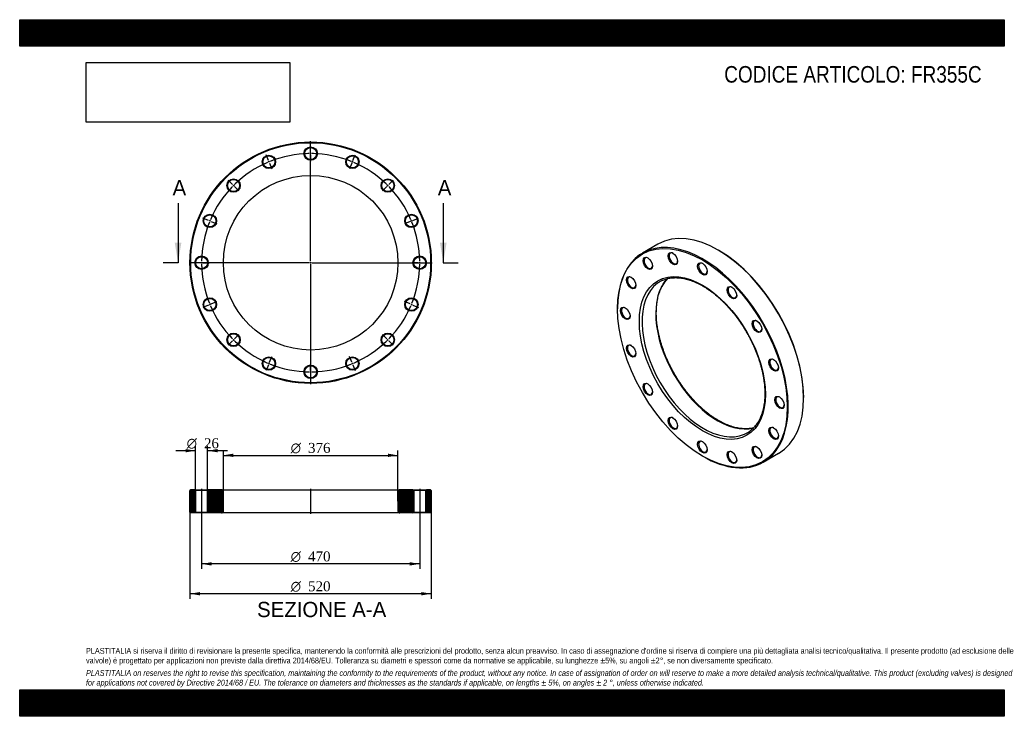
# Model space of a CAD drawing. Header units: millimetres. Extents: x 0 to 2121, y 0 to 1500.
import ezdxf
from ezdxf.enums import TextEntityAlignment as Align
from ezdxf.lldxf.tags import DXFTag

# ---------------------------------------------------------------- set-up
doc = ezdxf.new("R2010")
doc.units = ezdxf.units.MM
doc.header["$LTSCALE"] = 7.142857
for name, color, linetype in [('Default', 7, 'Continuous'), ('DV2_Default', 7, 'Continuous'), ('DV3_Default', 7, 'Continuous'), ('FR355C', 7, 'Continuous')]:
    doc.layers.add(name, color=color, linetype=linetype)
doc.styles.add('SEACAD_Solid_Edge_ANSI', font='seans.ttf')
doc.styles.add('SEACAD_Solid_Edge_ANSI1_Symbols', font='semeca1.ttf')
doc.styles.add('SEACAD_Times_New_Roman', font='times.ttf')
tags = doc.linetypes.add('CENTER2', pattern=[28.575, 19.05, -3.175, 3.175, -3.175]).pattern_tags.tags
tags[10:11] = [DXFTag(74, 4), DXFTag(75, 0), DXFTag(340, '0'), DXFTag(46, 0.0), DXFTag(50, 0.0), DXFTag(44, 0.0), DXFTag(45, 0.0)]
tags[8:9] = [DXFTag(74, 4), DXFTag(75, 0), DXFTag(340, '0'), DXFTag(46, 0.0), DXFTag(50, 0.0), DXFTag(44, 0.0), DXFTag(45, 0.0)]
tags[6:7] = [DXFTag(74, 4), DXFTag(75, 0), DXFTag(340, '0'), DXFTag(46, 0.0), DXFTag(50, 0.0), DXFTag(44, 0.0), DXFTag(45, 0.0)]
tags[4:5] = [DXFTag(74, 4), DXFTag(75, 0), DXFTag(340, '0'), DXFTag(46, 0.0), DXFTag(50, 0.0), DXFTag(44, 0.0), DXFTag(45, 0.0)]
tags = doc.linetypes.add('HIDDEN2', pattern=[4.7625, 3.175, -1.5875]).pattern_tags.tags
tags[6:7] = [DXFTag(74, 4), DXFTag(75, 0), DXFTag(340, '0'), DXFTag(46, 0.0), DXFTag(50, 0.0), DXFTag(44, 0.0), DXFTag(45, 0.0)]
tags[4:5] = [DXFTag(74, 4), DXFTag(75, 0), DXFTag(340, '0'), DXFTag(46, 0.0), DXFTag(50, 0.0), DXFTag(44, 0.0), DXFTag(45, 0.0)]
picture_1 = doc.add_image_def('image1.jpg', size_in_pixel=(4302, 1260))

# ---------------------------------------------------------------- blocks, each defined once
blk = doc.blocks.new('SE')
at = {"layer": 'FR355C', "color": 7, "linetype": 'Continuous'}
for p, q in [((1375.2, 1016.6), (1342, 997.4)), ((1506.3, 1003.1), (1505.2, 1003.7)), ((1288.1, 878.4), (1288.1, 877.2)), ((1689.1, 685.3), (1689.1, 686.5)), ((1470.9, 560.6), (1472, 559.9)), ((1602, 547.1), (1635.2, 566.3))]:
    blk.add_line(p, q, dxfattribs=at)
for centre, major_axis, start_param, end_param in [((1505.2, 791.4), (-130, 225.2), 3.141593, 6.283185), ((1472, 772.2), (130, -225.2), 0, 3.926991), ((1408.4, 986.2), (-6.5, 11.3), 0, 3.870845), ((1408.4, 986.2), (-6.5, 11.3), 5.553933, 6.283185), ((1506.3, 792), (129.3, -223.9), 0.785398, 2.356194), ((1354.5, 975.8), (-6.5, 11.3), 0, 3.870845), ((1354.5, 975.8), (-6.5, 11.3), 5.553933, 6.283185), ((1472, 964.1), (-6.5, 11.3), 5.553933, 6.283185), ((1472, 964.1), (-6.5, 11.3), 0, 3.870845), ((1318.5, 934.3), (-6.5, 11.3), 0, 3.870845), ((1318.5, 934.3), (-6.5, 11.3), 5.553933, 6.283185), ((1503.4, 790.4), (94, -162.8), 3.300068, 6.1254), ((1473.7, 773.3), (-94, 162.8), 0, 0.062868), ((1473.7, 773.3), (-94, 162.8), 6.22506, 6.283185), ((1473.7, 773.3), (-94, 162.8), 0.062868, 3.075579), ((1535.6, 912.8), (-6.5, 11.3), 0, 3.870845), ((1535.6, 912.8), (-6.5, 11.3), 5.553933, 6.283185), ((1305.8, 868.2), (-6.5, 11.3), 0, 3.870845), ((1305.8, 868.2), (-6.5, 11.3), 5.553933, 6.283185), ((1589.5, 840.1), (-6.5, 11.3), 0, 3.870845), ((1589.5, 840.1), (-6.5, 11.3), 5.553933, 6.283185), ((1318.5, 787.4), (-6.5, 11.3), 0, 3.870845), ((1318.5, 787.4), (-6.5, 11.3), 5.553933, 6.283185), ((1625.5, 757), (-6.5, 11.3), 0, 3.870845), ((1625.5, 757), (-6.5, 11.3), 5.553933, 6.283185), ((1354.5, 704.4), (-6.5, 11.3), 0, 3.870845), ((1354.5, 704.4), (-6.5, 11.3), 5.553933, 6.283185), ((1638.2, 676.3), (-6.5, 11.3), 0, 3.870845), ((1638.2, 676.3), (-6.5, 11.3), 5.553933, 6.283185), ((1408.4, 631.7), (-6.5, 11.3), 0, 3.870845), ((1408.4, 631.7), (-6.5, 11.3), 5.553933, 6.283185), ((1625.5, 610.2), (-6.5, 11.3), 0, 3.870845), ((1625.5, 610.2), (-6.5, 11.3), 5.553933, 6.283185), ((1473.7, 773.3), (-94, 162.8), 3.075579, 3.201185), ((1472, 580.4), (-6.5, 11.3), 0, 3.870845), ((1472, 580.4), (-6.5, 11.3), 5.553933, 6.283185), ((1589.5, 568.7), (-6.5, 11.3), 0, 3.870845), ((1589.5, 568.7), (-6.5, 11.3), 5.553933, 6.283185), ((1472, 772.2), (130, -225.2), 5.497787, 6.283185), ((1535.6, 558.2), (-6.5, 11.3), 0, 3.870845), ((1535.6, 558.2), (-6.5, 11.3), 5.553933, 6.283185)]:
    blk.add_ellipse(centre, major_axis=major_axis, ratio=0.57735, start_param=start_param, end_param=end_param, dxfattribs=at)
for centre, major_axis in [((1470.9, 771.6), (-129.3, 223.9)), ((1407.3, 985.6), (7.3, -12.6)), ((1353.4, 975.1), (7.3, -12.6)), ((1470.9, 963.5), (7.3, -12.6)), ((1470.9, 771.6), (96, -166.3)), ((1317.4, 933.7), (7.3, -12.6)), ((1534.5, 912.2), (7.3, -12.6)), ((1304.7, 867.6), (7.3, -12.6)), ((1588.4, 839.5), (7.3, -12.6)), ((1317.4, 786.8), (7.3, -12.6)), ((1624.4, 756.4), (7.3, -12.6)), ((1353.4, 703.8), (7.3, -12.6)), ((1637.1, 675.7), (7.3, -12.6)), ((1407.3, 631.1), (7.3, -12.6)), ((1624.4, 609.6), (7.3, -12.6)), ((1470.9, 579.7), (7.3, -12.6)), ((1588.4, 568.1), (7.3, -12.6)), ((1534.5, 557.6), (7.3, -12.6))]:
    blk.add_ellipse(centre, major_axis=major_axis, ratio=0.57735, dxfattribs=at)
for points, knots in [([(1505.4, 637.1), (1504.4, 637.7), (1501.7, 639.3), (1496.9, 642.3), (1491.4, 646), (1485.9, 650), (1480.3, 654.3), (1474.9, 658.8), (1469.5, 663.6), (1464.1, 668.5), (1458.8, 673.7), (1453.6, 679.1), (1448.5, 684.7), (1443.4, 690.5), (1438.5, 696.5), (1433.7, 702.6), (1429, 708.9), (1424.5, 715.4), (1420.1, 722), (1415.8, 728.7), (1411.7, 735.5), (1407.8, 742.4), (1404.1, 749.4), (1400.5, 756.5), (1397.1, 763.6), (1393.9, 770.8), (1390.9, 778), (1388.1, 785.2), (1385.5, 792.5), (1383.1, 799.7), (1380.9, 807), (1379, 814.2), (1377.3, 821.3), (1375.8, 828.4), (1374.5, 835.4), (1373.5, 842.4), (1372.7, 849.2), (1372.1, 856), (1371.7, 862.6), (1371.6, 869.1), (1371.8, 875.4), (1372.1, 881.6), (1372.7, 887.7), (1373.5, 893.5), (1374.6, 899.2), (1375.9, 904.6), (1377.3, 909.9), (1379.1, 914.9), (1381, 919.8), (1383.1, 924.4), (1385.5, 928.7), (1388, 932.8), (1390.8, 936.7), (1393.4, 939.9), (1395.1, 941.8), (1395.8, 942.5)], [0, 0, 0, 0, 0.0095928, 0.0278572, 0.0461256, 0.0643973, 0.0826726, 0.1009519, 0.1192353, 0.1375229, 0.1558144, 0.1741097, 0.1924085, 0.2107106, 0.2290156, 0.2473232, 0.265633, 0.2839446, 0.3022577, 0.3205718, 0.3388866, 0.3572017, 0.3755167, 0.393831, 0.4121443, 0.4304561, 0.4487662, 0.467074, 0.4853793, 0.5036816, 0.5219805, 0.5402758, 0.558567, 0.576854, 0.5951365, 0.6134142, 0.6316872, 0.6499554, 0.6682192, 0.6864788, 0.7047349, 0.7229886, 0.7412411, 0.7594938, 0.7777488, 0.7960089, 0.8142777, 0.8325595, 0.8508594, 0.8691832, 0.8875373, 0.9059284, 0.9243628, 0.9428458, 0.9550527, 0.9550527, 0.9550527, 0.9550527]), ([(1385.1, 938.8), (1385.4, 938.9), (1386.8, 939.6), (1390, 940.8), (1394.3, 942.2), (1398.8, 943.2), (1403.4, 944), (1408.2, 944.4), (1413, 944.6), (1418, 944.4), (1423.1, 944), (1428.3, 943.2), (1433.5, 942.2), (1438.8, 940.8), (1444.2, 939.2), (1449.6, 937.2), (1455.1, 935), (1460.7, 932.5), (1466.2, 929.7), (1471.8, 926.6), (1477.3, 923.2), (1482.9, 919.6), (1488.4, 915.7), (1494, 911.6), (1499.5, 907.2), (1504.9, 902.6), (1510.3, 897.8), (1515.6, 892.7), (1520.9, 887.4), (1526.1, 881.9), (1531.1, 876.2), (1536.1, 870.3), (1541, 864.3), (1545.7, 858), (1550.3, 851.7), (1554.8, 845.2), (1559.2, 838.5), (1563.3, 831.8), (1567.3, 824.9), (1571.2, 817.9), (1574.9, 810.9), (1578.4, 803.8), (1581.7, 796.6), (1584.8, 789.4), (1587.7, 782.2), (1590.4, 774.9), (1592.9, 767.7), (1595.1, 760.5), (1597.2, 753.2), (1599, 746.1), (1600.7, 738.9), (1602.1, 731.9), (1603.2, 724.9), (1604.1, 718), (1604.8, 711.2), (1605.3, 704.5), (1605.5, 697.9), (1605.5, 691.5), (1605.3, 685.2), (1604.8, 679.1), (1604.1, 673.2), (1603.2, 667.4), (1602, 661.9), (1600.7, 656.5), (1599.1, 651.3), (1597.2, 646.4), (1595.2, 641.7), (1593, 637.2), (1590.5, 632.9), (1587.9, 628.9), (1585, 625.2), (1582, 621.7), (1578.7, 618.5), (1575.7, 615.8), (1573.8, 614.5), (1572.9, 613.8)], [0, 0, 0, 0, 0.002095, 0.016302, 0.030489, 0.044646, 0.058768, 0.072852, 0.086896, 0.100905, 0.114881, 0.128829, 0.142754, 0.156662, 0.170555, 0.184439, 0.198315, 0.212188, 0.226058, 0.239928, 0.253798, 0.26767, 0.281544, 0.29542, 0.3093, 0.323182, 0.337068, 0.350957, 0.364848, 0.378743, 0.39264, 0.406539, 0.420441, 0.434344, 0.448249, 0.462155, 0.476062, 0.48997, 0.503878, 0.517786, 0.531694, 0.545601, 0.559508, 0.573413, 0.587316, 0.601218, 0.615118, 0.629015, 0.64291, 0.656801, 0.67069, 0.684575, 0.698457, 0.712335, 0.726209, 0.74008, 0.753948, 0.767813, 0.781675, 0.795536, 0.809397, 0.823258, 0.837122, 0.850991, 0.864869, 0.878758, 0.892662, 0.906587, 0.920538, 0.934519, 0.948535, 0.962589, 0.976684, 0.990817, 1, 1, 1, 1]), ([(1581.4, 621.1), (1581.2, 621.1), (1579.5, 620.7), (1576.2, 620), (1571.5, 619.4), (1566.7, 619.1), (1561.8, 619.1), (1556.8, 619.4), (1551.6, 620), (1546.4, 620.9), (1541.2, 622.1), (1535.8, 623.6), (1530.4, 625.4), (1524.9, 627.5), (1519.4, 629.8), (1513.9, 632.5), (1509.1, 635), (1506.5, 636.5), (1505.4, 637.1)], [0.1450895, 0.1450895, 0.1450895, 0.1450895, 0.1530362, 0.2121398, 0.2710866, 0.3298703, 0.3884962, 0.4469775, 0.5053325, 0.5635814, 0.6217445, 0.6798408, 0.7378874, 0.7958989, 0.8538874, 0.9118628, 0.9698329, 1, 1, 1, 1])]:
    blk.add_open_spline(points, degree=3, knots=knots, dxfattribs=at)
blk = doc.blocks.new('SE1')
at = {"layer": 'Default', "color": 7, "linetype": 'CENTER2'}
for start, end in [(90.7314, 111.7686), (68.2314, 89.2686), (113.2314, 134.2686), (45.7314, 66.7686), (135.7314, 156.7686), (23.2314, 44.2686), (158.2314, 179.2686), (0.7314, 21.7686), (180.7314, 201.7686), (338.2314, 359.2686), (203.2314, 224.2686), (315.7314, 336.7686), (225.7314, 246.7686), (293.2314, 314.2686), (248.2314, 269.2686), (270.7314, 291.7686)]:
    blk.add_arc((626.9, 976.7), 235, start, end, dxfattribs=at)
at = {"layer": 'DV2_Default', "color": 7, "linetype": 'CENTER2'}
for p, q in [((626.9, 979.7), (626.9, 1238.5)), ((626.9, 1214.7), (626.9, 1228)), ((535.9, 1196.6), (530.8, 1208.8)), ((718, 1196.6), (723.1, 1208.8)), ((458.6, 1145), (449.3, 1154.4)), ((795.2, 1145), (804.6, 1154.4)), ((407.1, 1067.8), (394.8, 1072.9)), ((846.8, 1067.8), (859.1, 1072.9)), ((623.9, 976.7), (365.2, 976.7)), ((388.9, 976.7), (375.7, 976.7)), ((628.4, 976.7), (625.4, 976.7)), ((626.9, 978.2), (626.9, 975.2)), ((629.9, 976.7), (888.7, 976.7)), ((864.9, 976.7), (876.7, 976.7)), ((864.9, 976.7), (878.2, 976.7)), ((626.9, 973.7), (626.9, 715)), ((407.1, 885.6), (394.8, 880.6)), ((846.8, 885.6), (859.1, 880.6)), ((458.6, 808.4), (449.3, 799.1)), ((795.2, 808.4), (804.6, 799.1)), ((535.9, 756.8), (530.8, 744.6)), ((718, 756.8), (723.1, 744.6)), ((626.9, 738.7), (626.9, 725.5))]:
    blk.add_line(p, q, dxfattribs=at)
at = {"layer": 'DV2_Default', "color": 7, "linetype": 'HIDDEN2'}
for p, q in [((626.9, 1210.2), (626.9, 1213.2)), ((537.6, 1192.4), (536.4, 1195.2)), ((538.2, 1191.1), (543.2, 1178.8)), ((626.9, 1208.7), (626.9, 1195.5)), ((715.7, 1191.1), (710.6, 1178.8)), ((716.3, 1192.4), (717.4, 1195.2)), ((461.8, 1141.8), (459.7, 1144)), ((462.9, 1140.8), (472.3, 1131.4)), ((791, 1140.8), (781.6, 1131.4)), ((792, 1141.8), (794.2, 1144)), ((411.2, 1066.1), (408.4, 1067.2)), ((412.6, 1065.5), (424.8, 1060.4)), ((841.3, 1065.5), (829, 1060.4)), ((842.7, 1066.1), (845.4, 1067.2)), ((393.4, 976.7), (390.4, 976.7)), ((394.9, 976.7), (408.2, 976.7)), ((858.9, 976.7), (845.7, 976.7)), ((858.9, 976.7), (847.2, 976.7)), ((860.4, 976.7), (863.4, 976.7)), ((860.4, 976.7), (863.4, 976.7)), ((412.6, 887.9), (424.8, 893)), ((841.3, 887.9), (829, 893)), ((411.2, 887.4), (408.4, 886.2)), ((842.7, 887.4), (845.4, 886.2)), ((461.8, 811.6), (459.7, 809.5)), ((462.9, 812.7), (472.3, 822)), ((791, 812.7), (781.6, 822)), ((792, 811.6), (794.2, 809.5)), ((538.2, 762.4), (543.2, 774.6)), ((715.7, 762.4), (710.6, 774.6)), ((537.6, 761), (536.4, 758.2)), ((626.9, 744.7), (626.9, 758)), ((626.9, 743.2), (626.9, 740.2)), ((716.3, 761), (717.4, 758.2))]:
    blk.add_line(p, q, dxfattribs=at)
at = {"layer": 'DV2_Default', "color": 7, "linetype": 'CENTER2'}
for start, end in [(90.7314, 93.9619), (89.6343, 90.3657), (86.0381, 89.2686), (113.2314, 116.4619), (112.1343, 112.8657), (108.5381, 111.7686), (68.2314, 71.4619), (67.1343, 67.8657), (63.5381, 66.7686), (131.0381, 134.2686), (45.7314, 48.9619), (135.7314, 138.9619), (134.6343, 135.3657), (44.6343, 45.3657), (41.0381, 44.2686), (158.2314, 161.4619), (157.1343, 157.8657), (153.5381, 156.7686), (23.2314, 26.4619), (22.1343, 22.8657), (18.5381, 21.7686), (179.6343, 180.3657), (176.0381, 179.2686), (0.7314, 3.9619), (0.7314, 3.5962), (359.6343, 0.3657), (359.6343, 0.3657), (180.7314, 183.9619), (356.0381, 359.2686), (356.4038, 359.2686), (198.5381, 201.7686), (338.2314, 341.4619), (202.1343, 202.8657), (203.2314, 206.4619), (333.5381, 336.7686), (337.1343, 337.8657), (221.0381, 224.2686), (224.6343, 225.3657), (225.7314, 228.9619), (311.0381, 314.2686), (314.6343, 315.3657), (315.7314, 318.9619), (243.5381, 246.7686), (293.2314, 296.4619), (247.1343, 247.8657), (248.2314, 251.4619), (288.5381, 291.7686), (292.1343, 292.8657), (266.0381, 269.2686), (269.6343, 270.3657), (270.7314, 273.9619)]:
    blk.add_arc((626.9, 976.7), 235, start, end, dxfattribs=at)
at = {"layer": 'FR355C', "color": 7, "linetype": 'Continuous'}
for centre, radius in [((626.9, 976.7), 260), ((626.9, 976.7), 258.5), ((626.9, 1211.7), 14.5), ((626.9, 1211.7), 13), ((537, 1193.8), 14.5), ((537, 1193.8), 13), ((716.9, 1193.8), 14.5), ((716.9, 1193.8), 13), ((626.9, 976.7), 188), ((460.8, 1142.9), 14.5), ((460.8, 1142.9), 13), ((793.1, 1142.9), 14.5), ((793.1, 1142.9), 13), ((409.8, 1066.7), 14.5), ((409.8, 1066.7), 13), ((844, 1066.7), 14.5), ((844, 1066.7), 13), ((391.9, 976.7), 14.5), ((391.9, 976.7), 13), ((861.9, 976.7), 14.5), ((861.9, 976.7), 13), ((409.8, 886.8), 14.5), ((409.8, 886.8), 13), ((844, 886.8), 14.5), ((844, 886.8), 13), ((460.8, 810.6), 14.5), ((460.8, 810.6), 13), ((793.1, 810.6), 14.5), ((793.1, 810.6), 13), ((537, 759.6), 14.5), ((537, 759.6), 13), ((716.9, 759.6), 14.5), ((716.9, 759.6), 13), ((626.9, 741.7), 14.5), ((626.9, 741.7), 13)]:
    blk.add_circle(centre, radius, dxfattribs=at)
blk = doc.blocks.new('SE3')
at = {"color": 7, "linetype": 'Continuous', "style": 'SEACAD_Solid_Edge_ANSI'}
blk.add_text('A', height=32.9, dxfattribs=at).set_placement((329.4, 1154.6), align=Align.TOP_LEFT)
blk = doc.blocks.new('SE4')
at = {"color": 7, "linetype": 'Continuous', "style": 'SEACAD_Solid_Edge_ANSI'}
blk.add_text('A', height=32.9, dxfattribs=at).set_placement((900.8, 1154.6), align=Align.TOP_LEFT)
blk = doc.blocks.new('SEANNOT_GROUP')
at = {"linetype": 'Continuous'}
blk.add_hatch(color=7, dxfattribs=at).paths.add_polyline_path([(334.1, 1019.6), (341.2, 976.7), (348.4, 1019.6)])
at = {"color": 7, "linetype": 'Continuous'}
blk.add_lwpolyline([(341.2, 1105.3), (341.2, 976.7)], dxfattribs=at)
blk = doc.blocks.new('SEANNOT_GROUP1')
at = {"linetype": 'Continuous'}
blk.add_hatch(color=7, dxfattribs=at).paths.add_polyline_path([(905.5, 1019.6), (912.7, 976.7), (919.8, 1019.6)])
at = {"color": 7, "linetype": 'Continuous'}
blk.add_lwpolyline([(912.7, 1105.3), (912.7, 976.7)], dxfattribs=at)
blk = doc.blocks.new('SE2')
at = {"layer": 'Default', "color": 7, "linetype": 'CENTER2'}
for p, q in [((341.2, 976.7), (309.1, 976.7)), ((912.7, 976.7), (944.8, 976.7))]:
    blk.add_line(p, q, dxfattribs=at)
at = {"layer": 'Default'}
for name in ['SE3', 'SE4', 'SEANNOT_GROUP', 'SEANNOT_GROUP1']:
    blk.add_blockref(name, (0, 0), dxfattribs=at)
blk = doc.blocks.new('SE5')
at = {"layer": 'FR355C', "linetype": 'Continuous'}
h = blk.add_hatch(dxfattribs=at)
h.set_pattern_fill('LINE', scale=0.62992, angle=45, style=0)
h.paths.add_polyline_path([(377.4, 487.9), (368.4, 487.9), (366.9, 486.4), (366.9, 439.4), (368.4, 437.9), (377.4, 437.9), (378.9, 439.4), (378.9, 486.4)])
h = blk.add_hatch(dxfattribs=at)
h.set_pattern_fill('LINE', scale=0.62992, angle=45, style=0)
edge = h.paths.add_edge_path()
edge.add_line((406.4, 437.9), (434.9, 437.9))
edge.add_arc((434.9, 441.9), 4, 270, 360)
edge.add_line((438.9, 441.9), (438.9, 483.9))
edge.add_arc((434.9, 483.9), 4, 0, 90)
edge.add_line((434.9, 487.9), (406.4, 487.9))
edge.add_line((406.4, 487.9), (404.9, 486.4))
edge.add_line((404.9, 486.4), (404.9, 439.4))
edge.add_line((404.9, 439.4), (406.4, 437.9))
h = blk.add_hatch(dxfattribs=at)
h.set_pattern_fill('LINE', scale=0.62992, angle=45, style=0)
edge = h.paths.add_edge_path()
edge.add_line((848.9, 439.4), (848.9, 486.4))
edge.add_line((848.9, 486.4), (847.4, 487.9))
edge.add_line((847.4, 487.9), (818.9, 487.9))
edge.add_arc((818.9, 483.9), 4, 90, 180)
edge.add_line((814.9, 483.9), (814.9, 441.9))
edge.add_arc((818.9, 441.9), 4, 180, 270)
edge.add_line((818.9, 437.9), (847.4, 437.9))
edge.add_line((847.4, 437.9), (848.9, 439.4))
h = blk.add_hatch(dxfattribs=at)
h.set_pattern_fill('LINE', scale=0.629921, angle=45, style=0)
h.paths.add_polyline_path([(874.9, 486.4), (874.9, 439.4), (876.4, 437.9), (885.4, 437.9), (886.9, 439.4), (886.9, 486.4), (885.4, 487.9), (876.4, 487.9)])
at = {"layer": 'DV3_Default', "color": 7, "linetype": 'CENTER2'}
for p, q in [((391.9, 489.6), (391.9, 436.1)), ((626.9, 489.6), (626.9, 436.1)), ((861.9, 489.6), (861.9, 436.1))]:
    blk.add_line(p, q, dxfattribs=at)
at = {"layer": 'FR355C', "color": 7, "linetype": 'Continuous'}
for p, q in [((368.4, 487.9), (366.9, 486.4)), ((366.9, 439.4), (366.9, 486.4)), ((377.4, 487.9), (368.4, 487.9)), ((377.4, 487.9), (406.4, 487.9)), ((377.4, 487.9), (378.9, 486.4)), ((404.9, 486.4), (378.9, 486.4)), ((378.9, 486.4), (378.9, 439.4)), ((404.9, 486.4), (406.4, 487.9)), ((404.9, 439.4), (404.9, 486.4)), ((434.9, 487.9), (406.4, 487.9)), ((434.9, 487.9), (818.9, 487.9)), ((438.9, 441.9), (438.9, 483.9)), ((814.9, 483.9), (814.9, 441.9)), ((847.4, 487.9), (818.9, 487.9)), ((847.4, 487.9), (876.4, 487.9)), ((847.4, 487.9), (848.9, 486.4)), ((874.9, 486.4), (848.9, 486.4)), ((848.9, 486.4), (848.9, 439.4)), ((874.9, 486.4), (876.4, 487.9)), ((874.9, 439.4), (874.9, 486.4)), ((885.4, 487.9), (876.4, 487.9)), ((886.9, 486.4), (885.4, 487.9)), ((886.9, 486.4), (886.9, 439.4)), ((366.9, 439.4), (368.4, 437.9)), ((377.4, 437.9), (368.4, 437.9)), ((378.9, 439.4), (377.4, 437.9)), ((406.4, 437.9), (377.4, 437.9)), ((378.9, 439.4), (404.9, 439.4)), ((406.4, 437.9), (404.9, 439.4)), ((434.9, 437.9), (406.4, 437.9)), ((818.9, 437.9), (434.9, 437.9)), ((847.4, 437.9), (818.9, 437.9)), ((848.9, 439.4), (847.4, 437.9)), ((876.4, 437.9), (847.4, 437.9)), ((848.9, 439.4), (874.9, 439.4)), ((876.4, 437.9), (874.9, 439.4)), ((885.4, 437.9), (876.4, 437.9)), ((885.4, 437.9), (886.9, 439.4))]:
    blk.add_line(p, q, dxfattribs=at)
for centre, start, end in [((434.9, 483.9), 0, 90), ((818.9, 483.9), 90, 180), ((434.9, 441.9), 270, 0), ((818.9, 441.9), 180, 270)]:
    blk.add_arc(centre, 4, start, end, dxfattribs=at)
blk = doc.blocks.new('GDimGGroup')
at = {"layer": 'Default', "linetype": 'Continuous'}
for points in [[(460.4, 565.5), (438.9, 561.9), (460.4, 558.3)], [(793.5, 565.5), (793.5, 558.3), (814.9, 561.9)]]:
    blk.add_hatch(color=7, dxfattribs=at).paths.add_polyline_path(points)
at = {"layer": 'Default', "color": 7, "linetype": 'Continuous'}
for p, q in [((438.9, 462.9), (438.9, 572.6)), ((438.9, 561.9), (814.9, 561.9)), ((814.9, 462.9), (814.9, 572.6))]:
    blk.add_line(p, q, dxfattribs=at)
for s, height, style, p in [('O', 21.4, 'SEACAD_Solid_Edge_ANSI1_Symbols', (583.9, 588.7)), ('376', 21.43, 'SEACAD_Times_New_Roman', (621.2, 588.7))]:
    blk.add_text(s, height=height, dxfattribs=dict(at, style=style)).set_placement(p, align=Align.TOP_LEFT)
blk = doc.blocks.new('GDimGGroup1')
at = {"layer": 'Default', "linetype": 'Continuous'}
for points in [[(413.4, 324.7), (413.4, 331.8), (391.9, 328.2)], [(840.5, 324.7), (861.9, 328.2), (840.5, 331.8)]]:
    blk.add_hatch(color=7, dxfattribs=at).paths.add_polyline_path(points)
at = {"layer": 'Default', "color": 7, "linetype": 'Continuous'}
for p, q in [((391.9, 437.9), (391.9, 317.5)), ((861.9, 437.9), (861.9, 317.5)), ((861.9, 328.2), (391.9, 328.2))]:
    blk.add_line(p, q, dxfattribs=at)
for s, height, style, p in [('O', 21.4, 'SEACAD_Solid_Edge_ANSI1_Symbols', (583.9, 355)), ('470', 21.43, 'SEACAD_Times_New_Roman', (621.2, 355))]:
    blk.add_text(s, height=height, dxfattribs=dict(at, style=style)).set_placement(p, align=Align.TOP_LEFT)
blk = doc.blocks.new('GDimGGroup2')
at = {"layer": 'Default', "linetype": 'Continuous'}
for points in [[(388.4, 260.4), (388.4, 267.5), (366.9, 263.9)], [(865.5, 260.4), (886.9, 263.9), (865.5, 267.5)]]:
    blk.add_hatch(color=7, dxfattribs=at).paths.add_polyline_path(points)
at = {"layer": 'Default', "color": 7, "linetype": 'Continuous'}
for p, q in [((366.9, 439.4), (366.9, 253.2)), ((886.9, 439.4), (886.9, 253.2)), ((886.9, 263.9), (366.9, 263.9))]:
    blk.add_line(p, q, dxfattribs=at)
for s, height, style, p in [('O', 21.4, 'SEACAD_Solid_Edge_ANSI1_Symbols', (583.9, 290.7)), ('520', 21.43, 'SEACAD_Times_New_Roman', (621.2, 290.7))]:
    blk.add_text(s, height=height, dxfattribs=dict(at, style=style)).set_placement(p, align=Align.TOP_LEFT)
blk = doc.blocks.new('GDimGGroup3')
at = {"layer": 'Default', "linetype": 'Continuous'}
for points in [[(357.5, 575.5), (357.5, 568.4), (378.9, 571.9)], [(426.4, 575.5), (404.9, 571.9), (426.4, 568.4)]]:
    blk.add_hatch(color=7, dxfattribs=at).paths.add_polyline_path(points)
at = {"layer": 'Default', "color": 7, "linetype": 'Continuous'}
for p, q in [((378.9, 486.4), (378.9, 582.7)), ((404.9, 486.4), (404.9, 582.7)), ((378.9, 571.9), (336.1, 571.9)), ((447.8, 571.9), (404.9, 571.9))]:
    blk.add_line(p, q, dxfattribs=at)
for s, height, style, p in [('O', 21.4, 'SEACAD_Solid_Edge_ANSI1_Symbols', (359.7, 598.7)), ('26', 21.43, 'SEACAD_Times_New_Roman', (397, 598.7))]:
    blk.add_text(s, height=height, dxfattribs=dict(at, style=style)).set_placement(p, align=Align.TOP_LEFT)

msp = doc.modelspace()

# ---------------------------------------------------------------- hatches: boundary and pattern name
at = {"layer": 'Default', "linetype": 'Continuous'}
h = msp.add_hatch(dxfattribs=at)
h.set_pattern_fill('LINE', scale=0.629921, angle=45, style=0)
h.paths.add_polyline_path([(2121.4, 1442.9), (2121.4, 1500), (0, 1500), (0, 1442.9)])
for points in [[(2121.4, 1442.9), (2121.4, 1500), (0, 1500), (0, 1442.9)], [(2121.4, 0), (2121.4, 57.1), (0, 57.1), (0, 0)]]:
    msp.add_hatch(color=7, dxfattribs=at).paths.add_polyline_path(points)
h = msp.add_hatch(dxfattribs=at)
h.set_pattern_fill('LINE', scale=0.629921, angle=45, style=0)
h.paths.add_polyline_path([(2121.4, 0), (2121.4, 57.1), (0, 57.1), (0, 0)])

# ---------------------------------------------------------------- linework, layer by layer
at = {"layer": 'Default', "color": 7, "linetype": 'Continuous'}
for p, q in [((0, 1500), (2121.4, 1500)), ((0, 1442.9), (0, 1500)), ((2121.4, 1500), (2121.4, 1442.9)), ((2121.4, 1442.9), (0, 1442.9)), ((0, 57.1), (2121.4, 57.1)), ((0, 0), (0, 57.1)), ((2121.4, 57.1), (2121.4, 0)), ((2121.4, 0), (0, 0))]:
    msp.add_line(p, q, dxfattribs=at)

# ---------------------------------------------------------------- block references
at = {"layer": 'Default'}
for name in ['SE1', 'SE2', 'SE', 'GDimGGroup3', 'GDimGGroup', 'SE5', 'GDimGGroup2', 'GDimGGroup1']:
    msp.add_blockref(name, (0, 0), dxfattribs=at)

# ---------------------------------------------------------------- texts
at = {"layer": 'Default', "color": 7, "linetype": 'Continuous', "style": 'SEACAD_Solid_Edge_ANSI'}
msp.add_text('SEZIONE A-A', height=32.857, dxfattribs=at).set_placement((511.5, 246.4), align=Align.TOP_LEFT)
at = {"layer": 'Default', "attachment_point": 1}
for s, insert, char_height, width in [('{\\fArial Narrow|b0||i0||c0|p34;\\C7;\\H35.71428571;\\W1.;CODICE ARTICOLO: FR355C}', (1518, 1400.2), 35.714, 566.426), ("{\\fArial Narrow|b0||i0||c0|p34;\\C7;\\H12.5;\\W1.;PLASTITALIA si riserva il diritto di revisionare la presente specifica, mantenendo la conformità alle prescrizioni del prodotto, senza alcun preavviso. In caso di assegnazione d'ordine si riserva di compiere una più dettagliata analisi tecnico/qualitativa. Il presente prodotto (ad esclusione delle \\P}{\\fArial Narrow|b0||i0||c0|p34;\\C7;\\H12.5;\\W1.;valvole) è progettato per applicazioni non previste dalla direttiva 2014/68/EU. Tolleranza su diametri e spessori come da normative se applicabile, su lunghezze ±5%, su angoli ±2°, se non diversamente specificato.\\P}{\\fArial Narrow|b0||i0||c0|p34;\\C7;\\H3.571428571;\\W1.;   \\P}{\\fArial Narrow|b0||i1||c0|p34;\\C7;\\H12.5;\\W1.;PLASTITALIA on reserves the right to revise this specification, maintaining the conformity to the requirements of the product, without any notice. In case of assignation of order on will reserve to make a more detailed analysis technical/qualitative. This product (excluding valves) is designed \\P}{\\fArial Narrow|b0||i1||c0|p34;\\C7;\\H12.5;\\W1.;for applications not covered by Directive 2014/68 / EU. The tolerance on diameters and thicknesses as the standards if applicable, on lengths ± 5%, on angles ± 2 °, unless otherwise indicated.\\P}", (142.9, 147.2), 12.5, 1835.714)]:
    msp.add_mtext(s, dxfattribs=dict(at, insert=insert, char_height=char_height, width=width))

# ---------------------------------------------------------------- pictures from other files: only their frames are drawn
image = msp.add_image(picture_1, insert=(142.9, 1279.3), size_in_units=(439, 128.6))
image.dxf.flags = 7

doc.saveas('drawing.dxf')
